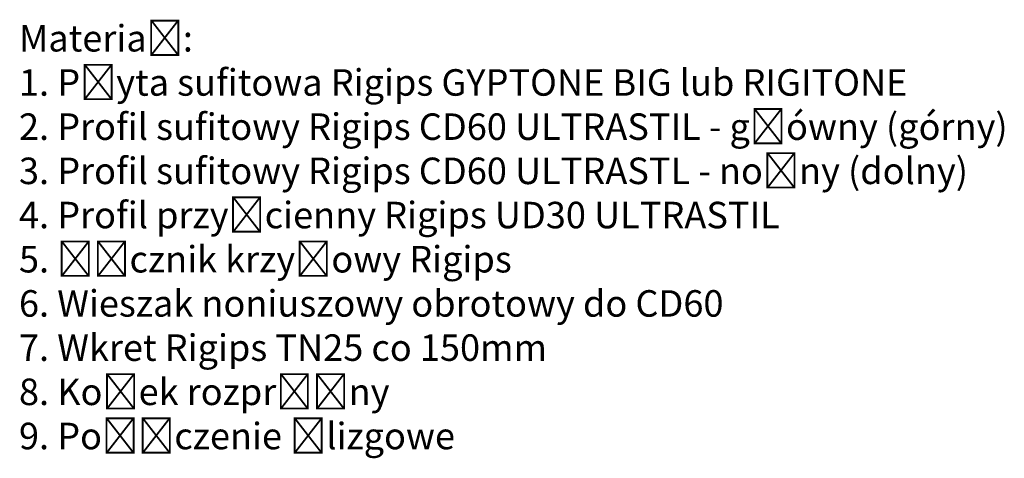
# Model space of a CAD drawing. Header units: millimetres. Extents: x -295 to 1938, y -1476 to -726.
# Tile 4 of 6: x 1297 to 1762, y -1476 to -1269. Entities that reach past the tile are written whole.
import ezdxf

# ---------------------------------------------------------------- set-up
doc = ezdxf.new("R2010")
doc.units = ezdxf.units.MM
doc.layers.add('_RIGIPS G-K', color=7, linetype='Continuous', lineweight=9)
doc.styles.get("Standard").update_dxf_attribs({"font": 'arial.ttf'})

msp = doc.modelspace()

# ---------------------------------------------------------------- texts
at = {"layer": '_RIGIPS G-K', "insert": (1297.061, -1271.897), "char_height": 12.5, "attachment_point": 1}
msp.add_mtext_dynamic_manual_height_columns('{\\fArial|b1|i0|c238|p34;Materiał:\\P}1. Płyta sufitowa Rigips GYPTONE BIG lub RIGITONE\\P2. Profil sufitowy Rigips CD60 ULTRASTIL - główny (górny)\\P3. Profil sufitowy Rigips CD60 ULTRASTL - nośny (dolny)\\P4. Profil przyścienny Rigips UD30 ULTRASTIL\\P5. Łącznik krzyżowy Rigips\\P6. Wieszak noniuszowy obrotowy do CD60\\P7. Wkret Rigips TN25 co 150mm\\P8. Kołek rozprężny\\P9. Połączenie ślizgowe', width=497.0105, gutter_width=12.5, heights=[0], dxfattribs=at)

doc.saveas('drawing.dxf')
